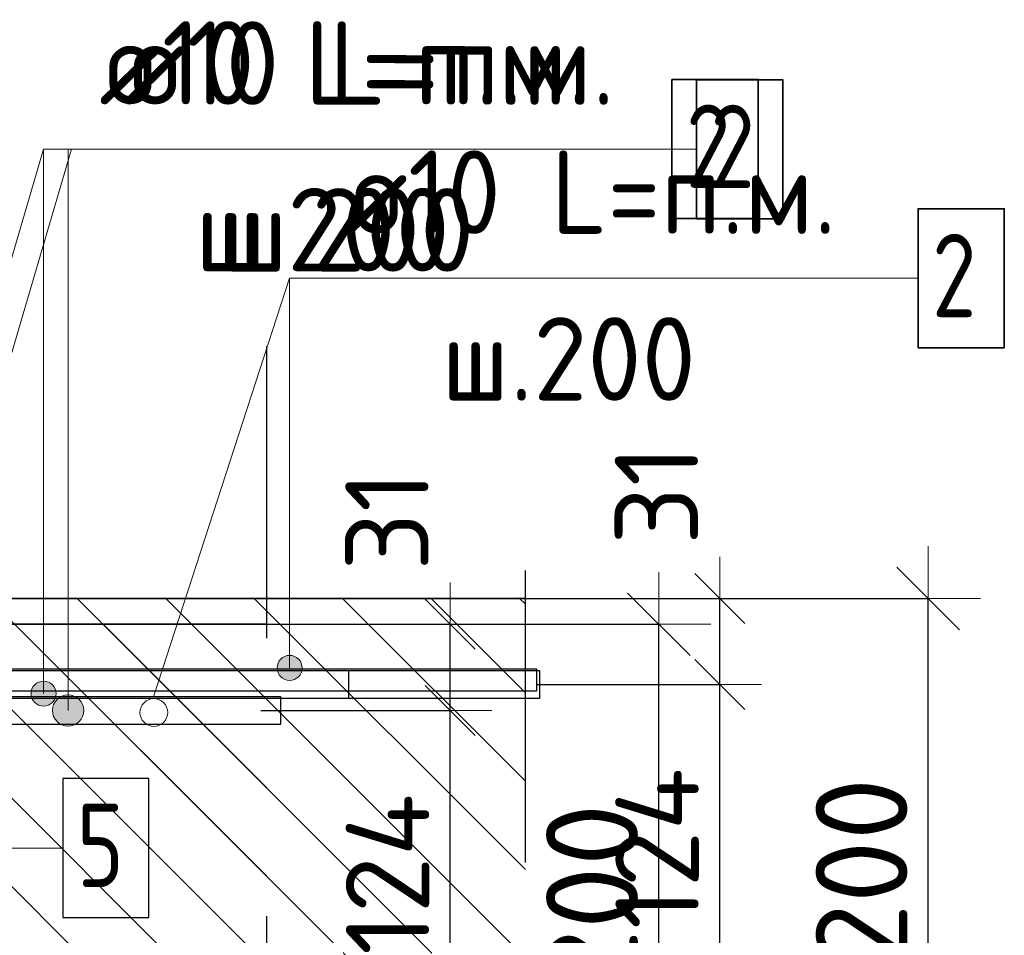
# Model space of a CAD drawing. Header units: metres. Extents: x -38 to 97, y -15 to 21.
# Tile 46 of 230: x 72.538 to 72.892, y 3.497 to 3.827. Entities that reach past the tile are written whole.
import ezdxf

# ---------------------------------------------------------------- set-up
doc = ezdxf.new("R2010")
doc.units = ezdxf.units.M
doc.header["$PDMODE"] = 65
doc.linetypes.add('______4', pattern=[0.135, 0.105, -0.03])
for name, color, linetype, lineweight in [('XR$3$Арм. стержнями верхней зоны', 180, 'Continuous', 35), ('XR$3$Арм.стержн. Арматура края', 96, 'Continuous', 35), ('XR$3$Арм.стержн. Доп. арматура', 180, 'Continuous', 35), ('XR$3$Размерная линия (1)', 7, 'Continuous', 13), ('XR$3$Размерная линия_ общее', 7, 'Continuous', 13), ('XR$4$Арм. стержнями верхней зоны', 180, 'Continuous', 35), ('XR$4$Арм.стержн. Арматура края', 96, 'Continuous', 35), ('XR$4$ВК__отв в полу 1-2 эт', 220, 'Continuous', 25), ('XR$4$Размерная линия (1)', 7, 'Continuous', 13), ('XR$4$Размерная линия_ общее', 7, 'Continuous', 13), ('XR$6$Арм. стержнями верхней зоны', 180, 'Continuous', 35), ('XR$6$Арм.стержн. Арматура края', 96, 'Continuous', 35), ('XR$6$ВК__отв в полу 1-2 эт', 220, 'Continuous', 25), ('XR$6$Размерная линия (1)', 7, 'Continuous', 13), ('XR$6$Размерная линия_ общее', 7, 'Continuous', 13)]:
    doc.layers.add(name, color=color, linetype=linetype, lineweight=lineweight)
doc.styles.add('ISOCPEUR', font='txt')
doc.dimstyles.new('DIMSTYLE_11', dxfattribs={"dimtxt": 0.033, "dimasz": 0.0375, "dimexe": 0, "dimexo": 0, "dimgap": 0.0165, "dimtad": 2, "dimdec": 0, "dimlfac": 1000, "dimrnd": 1, "dimzin": 12, "dimdsep": 46, "dimtxsty": 'ISOCPEUR', "dimblk1": 'ALL_ML_STRICH', "dimblk2": 'ALL_ML_STRICH', "dimsah": 1, "dimcen": 0, "dimclrd": 7, "dimclre": 256, "dimclrt": 7, "dimadec": 0, "dimazin": 0, "dimtfac": 1, "dimtdec": 0, "dimtix": 1, "dimtmove": 2, "dimatfit": 3, "dimfxl": 0, "dimtvp": 1.2, "dimtzin": 0, "dimlwd": 0, "dimlwe": -3, "dimarcsym": 0})
doc.dimstyles.new('DIMSTYLE_12', dxfattribs={"dimtxt": 0.03, "dimasz": 0.03, "dimexe": 0, "dimexo": 0, "dimgap": 0.015, "dimtad": 2, "dimdec": 0, "dimlfac": 1000, "dimrnd": 1, "dimzin": 12, "dimdsep": 46, "dimtxsty": 'ISOCPEUR', "dimblk1": 'ALL_ML_STRICH', "dimblk2": 'ALL_ML_STRICH', "dimsah": 1, "dimcen": 0, "dimclrd": 7, "dimclre": 256, "dimclrt": 7, "dimadec": 0, "dimazin": 0, "dimtfac": 1, "dimtdec": 0, "dimtix": 1, "dimtmove": 2, "dimatfit": 3, "dimfxl": 0, "dimtzin": 0, "dimlwd": 0, "dimlwe": -3, "dimarcsym": 0})
doc.dimstyles.new('DIMSTYLE_14', dxfattribs={"dimtxt": 0.03, "dimasz": 0.03, "dimexe": 0, "dimexo": 0, "dimgap": 0.015, "dimtad": 2, "dimdec": 0, "dimlfac": 1000, "dimrnd": 1, "dimzin": 12, "dimdsep": 46, "dimtxsty": 'ISOCPEUR', "dimblk1": 'ALL_ML_STRICH', "dimblk2": 'ALL_ML_STRICH', "dimsah": 1, "dimcen": 0, "dimclrd": 7, "dimclre": 256, "dimclrt": 7, "dimadec": 0, "dimazin": 0, "dimtfac": 1, "dimtdec": 0, "dimtix": 1, "dimtmove": 2, "dimatfit": 3, "dimfxl": 0, "dimtvp": 1.2, "dimtzin": 0, "dimlwd": 0, "dimlwe": -3, "dimarcsym": 0})
doc.dimstyles.new('DIMSTYLE_8', dxfattribs={"dimtxt": 0.033, "dimasz": 0.0375, "dimexe": 0, "dimexo": 0, "dimgap": 0.0165, "dimtad": 2, "dimdec": 0, "dimlfac": 1000, "dimrnd": 1, "dimzin": 12, "dimdsep": 46, "dimtxsty": 'ISOCPEUR', "dimblk1": 'ALL_ML_STRICH', "dimblk2": 'ALL_ML_STRICH', "dimsah": 1, "dimcen": 0, "dimclrd": 7, "dimclre": 256, "dimclrt": 7, "dimadec": 0, "dimazin": 0, "dimtfac": 1, "dimtdec": 0, "dimtix": 1, "dimtmove": 2, "dimatfit": 3, "dimfxl": 0, "dimtzin": 0, "dimlwd": 0, "dimlwe": -3, "dimarcsym": 0})
pattern_1 = [(135, (0, 0), (-0.031819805, -0.031819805), [0.4, -0.05, 0, -0.05]), (135, (-0.01591, -0.01591), (-0.031819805, -0.031819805), [0.8, -0.1, 0.1, -0.1])]

# ---------------------------------------------------------------- blocks, each defined once
blk = doc.blocks.new('ALL_ML_STRICH')
at = {"color": 0, "linetype": 'ByBlock', "lineweight": -2}
for p, q in [((0, -0.5), (0, 0.5)), ((-0.3, -0.3), (0.3, 0.3)), ((-1, 0), (0.5, 0))]:
    blk.add_line(p, q, dxfattribs=at)
blk = doc.blocks.new('*D95')
at = {"layer": 'DEFPOINTS', "color": 7, "linetype": 'Continuous', "lineweight": 13, "transparency": 33554687}
for p in [(72.69287, 3.61831), (72.69287, 3.41831), (72.86441, 3.41831)]:
    blk.add_point(p, dxfattribs=at)
at = {"layer": 'XR$3$Размерная линия_ общее', "color": 253, "linetype": 'Continuous', "lineweight": -2, "true_color": 0xa0a0a0, "transparency": 33554687}
for p, q in [((72.71287, 3.61831), (72.86441, 3.61831)), ((72.71287, 3.41831), (72.86441, 3.41831))]:
    blk.add_line(p, q, dxfattribs=at)
at = {"layer": 'XR$3$Размерная линия_ общее', "color": 7, "linetype": 'Continuous', "lineweight": -2, "transparency": 33554687}
blk.add_line((72.86441, 3.41831), (72.86441, 3.61831), dxfattribs=at)
at = {"layer": 'XR$3$Размерная линия_ общее', "color": 7, "linetype": 'Continuous', "lineweight": 13, "transparency": 33554687, "xscale": 0.0375, "yscale": 0.0375, "zscale": 0.0375}
for p, rotation in [((72.86441, 3.61831), 90), ((72.86441, 3.41831), 270)]:
    blk.add_blockref('ALL_ML_STRICH', p, dxfattribs=dict(at, rotation=rotation))
at = {"layer": 'XR$3$Размерная линия_ общее', "color": 7, "linetype": 'Continuous', "lineweight": 13, "transparency": 33554687, "insert": (72.84041, 3.51996), "char_height": 0.033, "width": 0.099, "attachment_point": 5, "rotation": 90, "style": 'ISOCPEUR'}
blk.add_mtext('\\A1;{200}', dxfattribs=at)
blk = doc.blocks.new('*D164')
at = {"layer": 'DEFPOINTS', "color": 7, "linetype": 'Continuous', "lineweight": 13, "transparency": 33554687}
for p in [(72.4677, 3.61831), (72.4677, 3.59231), (72.50769, 3.59231)]:
    blk.add_point(p, dxfattribs=at)
at = {"layer": 'XR$3$Размерная линия_ общее', "color": 253, "linetype": 'Continuous', "lineweight": -2, "true_color": 0xa0a0a0, "transparency": 33554687}
for p, q in [((72.4877, 3.61831), (72.50769, 3.61831)), ((72.4877, 3.59231), (72.50769, 3.59231))]:
    blk.add_line(p, q, dxfattribs=at)
at = {"layer": 'XR$3$Размерная линия_ общее', "color": 7, "linetype": 'Continuous', "lineweight": -2, "transparency": 33554687}
blk.add_line((72.50769, 3.59231), (72.50769, 3.61831), dxfattribs=at)
at = {"layer": 'XR$3$Размерная линия_ общее', "color": 7, "linetype": 'Continuous', "lineweight": 13, "transparency": 33554687, "xscale": 0.0375, "yscale": 0.0375, "zscale": 0.0375}
for p, rotation in [((72.50769, 3.61831), 90), ((72.50769, 3.59231), 270)]:
    blk.add_blockref('ALL_ML_STRICH', p, dxfattribs=dict(at, rotation=rotation))
at = {"layer": 'XR$3$Размерная линия_ общее', "color": 7, "linetype": 'Continuous', "lineweight": 13, "transparency": 33554687, "insert": (72.50722, 3.63567), "char_height": 0.027, "width": 0.00135, "attachment_point": 1, "rotation": 90, "line_spacing_factor": 0.60241, "style": 'ISOCPEUR'}
blk.add_mtext('з.с.', dxfattribs=at)
at = {"layer": 'XR$3$Размерная линия_ общее', "color": 7, "linetype": 'Continuous', "lineweight": 13, "transparency": 33554687, "insert": (72.48369, 3.65603), "char_height": 0.033, "width": 0.066, "attachment_point": 5, "rotation": 90, "style": 'ISOCPEUR'}
blk.add_mtext('\\A1;{26}', dxfattribs=at)
blk = doc.blocks.new('*D214')
at = {"layer": 'DEFPOINTS', "color": 7, "linetype": 'Continuous', "lineweight": 13, "transparency": 33554687}
for p in [(72.70378, 3.58731), (72.69675, 3.46331), (72.78941, 3.46331)]:
    blk.add_point(p, dxfattribs=at)
at = {"layer": 'XR$3$Размерная линия (1)', "color": 9, "linetype": 'Continuous', "lineweight": -2, "true_color": 0xc7c7c7, "transparency": 33554687}
for p, q in [((72.72378, 3.58731), (72.78941, 3.58731)), ((72.71675, 3.46331), (72.78941, 3.46331))]:
    blk.add_line(p, q, dxfattribs=at)
at = {"layer": 'XR$3$Размерная линия (1)', "color": 7, "linetype": 'Continuous', "lineweight": -2, "transparency": 33554687}
blk.add_line((72.78941, 3.46331), (72.78941, 3.58731), dxfattribs=at)
at = {"layer": 'XR$3$Размерная линия (1)', "color": 7, "linetype": 'Continuous', "lineweight": 13, "transparency": 33554687, "xscale": 0.03, "yscale": 0.03, "zscale": 0.03}
for p, rotation in [((72.78941, 3.58731), 90), ((72.78941, 3.46331), 270)]:
    blk.add_blockref('ALL_ML_STRICH', p, dxfattribs=dict(at, rotation=rotation))
at = {"layer": 'XR$3$Размерная линия (1)', "color": 7, "linetype": 'Continuous', "lineweight": 13, "transparency": 33554687, "insert": (72.76691, 3.52831), "char_height": 0.03, "width": 0.09, "attachment_point": 5, "rotation": 90, "style": 'ISOCPEUR'}
blk.add_mtext('\\A1;{124}', dxfattribs=at)
blk = doc.blocks.new('*D215')
at = {"layer": 'DEFPOINTS', "color": 7, "linetype": 'Continuous', "lineweight": 13, "transparency": 33554687}
for p in [(72.68591, 3.61831), (72.70378, 3.58731), (72.78941, 3.58731)]:
    blk.add_point(p, dxfattribs=at)
at = {"layer": 'XR$3$Размерная линия (1)', "color": 9, "linetype": 'Continuous', "lineweight": -2, "true_color": 0xc7c7c7, "transparency": 33554687}
for p, q in [((72.70591, 3.61831), (72.78941, 3.61831)), ((72.72378, 3.58731), (72.78941, 3.58731))]:
    blk.add_line(p, q, dxfattribs=at)
at = {"layer": 'XR$3$Размерная линия (1)', "color": 7, "linetype": 'Continuous', "lineweight": -2, "transparency": 33554687}
blk.add_line((72.78941, 3.58731), (72.78941, 3.61831), dxfattribs=at)
at = {"layer": 'XR$3$Размерная линия (1)', "color": 7, "linetype": 'Continuous', "lineweight": 13, "transparency": 33554687, "xscale": 0.03, "yscale": 0.03, "zscale": 0.03}
for p, rotation in [((72.78941, 3.61831), 90), ((72.78941, 3.58731), 270)]:
    blk.add_blockref('ALL_ML_STRICH', p, dxfattribs=dict(at, rotation=rotation))
at = {"layer": 'XR$3$Размерная линия (1)', "color": 7, "linetype": 'Continuous', "lineweight": 13, "transparency": 33554687, "insert": (72.76667, 3.6556), "char_height": 0.03, "width": 0.06, "attachment_point": 5, "rotation": 90, "style": 'ISOCPEUR'}
blk.add_mtext('\\A1;{31}', dxfattribs=at)
blk = doc.blocks.new('*D408')
at = {"layer": 'DEFPOINTS', "color": 7, "linetype": 'Continuous', "lineweight": 13, "transparency": 33554687}
for p in [(72.59594, 3.609), (72.59594, 3.409), (72.76748, 3.409)]:
    blk.add_point(p, dxfattribs=at)
at = {"layer": 'XR$4$Размерная линия_ общее', "color": 253, "linetype": 'Continuous', "lineweight": -2, "true_color": 0xa0a0a0, "transparency": 33554687}
for p, q in [((72.61594, 3.609), (72.76748, 3.609)), ((72.61594, 3.409), (72.76748, 3.409))]:
    blk.add_line(p, q, dxfattribs=at)
at = {"layer": 'XR$4$Размерная линия_ общее', "color": 7, "linetype": 'Continuous', "lineweight": -2, "transparency": 33554687}
blk.add_line((72.76748, 3.409), (72.76748, 3.609), dxfattribs=at)
at = {"layer": 'XR$4$Размерная линия_ общее', "color": 7, "linetype": 'Continuous', "lineweight": 13, "transparency": 33554687, "xscale": 0.0375, "yscale": 0.0375, "zscale": 0.0375}
for p, rotation in [((72.76748, 3.609), 90), ((72.76748, 3.409), 270)]:
    blk.add_blockref('ALL_ML_STRICH', p, dxfattribs=dict(at, rotation=rotation))
at = {"layer": 'XR$4$Размерная линия_ общее', "color": 7, "linetype": 'Continuous', "lineweight": 13, "transparency": 33554687, "insert": (72.74348, 3.51065), "char_height": 0.033, "width": 0.099, "attachment_point": 5, "rotation": 90, "style": 'ISOCPEUR'}
blk.add_mtext('\\A1;{200}', dxfattribs=at)
blk = doc.blocks.new('*D476')
at = {"layer": 'DEFPOINTS', "color": 7, "linetype": 'Continuous', "lineweight": 13, "transparency": 33554687}
for p in [(72.6044, 3.578), (72.59982, 3.454), (72.69248, 3.454)]:
    blk.add_point(p, dxfattribs=at)
at = {"layer": 'XR$4$Размерная линия (1)', "color": 9, "linetype": 'Continuous', "lineweight": -2, "true_color": 0xc7c7c7, "transparency": 33554687}
for p, q in [((72.6244, 3.578), (72.69248, 3.578)), ((72.61982, 3.454), (72.69248, 3.454))]:
    blk.add_line(p, q, dxfattribs=at)
at = {"layer": 'XR$4$Размерная линия (1)', "color": 7, "linetype": 'Continuous', "lineweight": -2, "transparency": 33554687}
blk.add_line((72.69248, 3.454), (72.69248, 3.578), dxfattribs=at)
at = {"layer": 'XR$4$Размерная линия (1)', "color": 7, "linetype": 'Continuous', "lineweight": 13, "transparency": 33554687, "xscale": 0.03, "yscale": 0.03, "zscale": 0.03}
for p, rotation in [((72.69248, 3.578), 90), ((72.69248, 3.454), 270)]:
    blk.add_blockref('ALL_ML_STRICH', p, dxfattribs=dict(at, rotation=rotation))
at = {"layer": 'XR$4$Размерная линия (1)', "color": 7, "linetype": 'Continuous', "lineweight": 13, "transparency": 33554687, "insert": (72.66998, 3.519), "char_height": 0.03, "width": 0.09, "attachment_point": 5, "rotation": 90, "style": 'ISOCPEUR'}
blk.add_mtext('\\A1;{124}', dxfattribs=at)
blk = doc.blocks.new('*D477')
at = {"layer": 'DEFPOINTS', "color": 7, "linetype": 'Continuous', "lineweight": 13, "transparency": 33554687}
for p in [(72.58898, 3.609), (72.6044, 3.578), (72.69248, 3.578)]:
    blk.add_point(p, dxfattribs=at)
at = {"layer": 'XR$4$Размерная линия (1)', "color": 9, "linetype": 'Continuous', "lineweight": -2, "true_color": 0xc7c7c7, "transparency": 33554687}
for p, q in [((72.60898, 3.609), (72.69248, 3.609)), ((72.6244, 3.578), (72.69248, 3.578))]:
    blk.add_line(p, q, dxfattribs=at)
at = {"layer": 'XR$4$Размерная линия (1)', "color": 7, "linetype": 'Continuous', "lineweight": -2, "transparency": 33554687}
blk.add_line((72.69248, 3.578), (72.69248, 3.609), dxfattribs=at)
at = {"layer": 'XR$4$Размерная линия (1)', "color": 7, "linetype": 'Continuous', "lineweight": 13, "transparency": 33554687, "xscale": 0.03, "yscale": 0.03, "zscale": 0.03}
for p, rotation in [((72.69248, 3.609), 90), ((72.69248, 3.578), 270)]:
    blk.add_blockref('ALL_ML_STRICH', p, dxfattribs=dict(at, rotation=rotation))
at = {"layer": 'XR$4$Размерная линия (1)', "color": 7, "linetype": 'Continuous', "lineweight": 13, "transparency": 33554687, "insert": (72.66974, 3.64629), "char_height": 0.03, "width": 0.06, "attachment_point": 5, "rotation": 90, "style": 'ISOCPEUR'}
blk.add_mtext('\\A1;{31}', dxfattribs=at)
blk = doc.blocks.new('*D811')
at = {"layer": 'DEFPOINTS', "color": 7, "linetype": 'Continuous', "lineweight": 13, "transparency": 33554687}
for p in [(72.59594, 3.609), (72.59594, 3.409), (72.76748, 3.409)]:
    blk.add_point(p, dxfattribs=at)
at = {"layer": 'XR$6$Размерная линия_ общее', "color": 253, "linetype": 'Continuous', "lineweight": -2, "true_color": 0xa0a0a0, "transparency": 33554687}
for p, q in [((72.61594, 3.609), (72.76748, 3.609)), ((72.61594, 3.409), (72.76748, 3.409))]:
    blk.add_line(p, q, dxfattribs=at)
at = {"layer": 'XR$6$Размерная линия_ общее', "color": 7, "linetype": 'Continuous', "lineweight": -2, "transparency": 33554687}
blk.add_line((72.76748, 3.409), (72.76748, 3.609), dxfattribs=at)
at = {"layer": 'XR$6$Размерная линия_ общее', "color": 7, "linetype": 'Continuous', "lineweight": 13, "transparency": 33554687, "xscale": 0.0375, "yscale": 0.0375, "zscale": 0.0375}
for p, rotation in [((72.76748, 3.609), 90), ((72.76748, 3.409), 270)]:
    blk.add_blockref('ALL_ML_STRICH', p, dxfattribs=dict(at, rotation=rotation))
at = {"layer": 'XR$6$Размерная линия_ общее', "color": 7, "linetype": 'Continuous', "lineweight": 13, "transparency": 33554687, "insert": (72.74348, 3.51065), "char_height": 0.033, "width": 0.099, "attachment_point": 5, "rotation": 90, "style": 'ISOCPEUR'}
blk.add_mtext('\\A1;{200}', dxfattribs=at)
blk = doc.blocks.new('*D959')
at = {"layer": 'DEFPOINTS', "color": 7, "linetype": 'Continuous', "lineweight": 13, "transparency": 33554687}
for p in [(72.60685, 3.578), (72.59982, 3.454), (72.69248, 3.454)]:
    blk.add_point(p, dxfattribs=at)
at = {"layer": 'XR$6$Размерная линия (1)', "color": 9, "linetype": 'Continuous', "lineweight": -2, "true_color": 0xc7c7c7, "transparency": 33554687}
for p, q in [((72.62685, 3.578), (72.69248, 3.578)), ((72.61982, 3.454), (72.69248, 3.454))]:
    blk.add_line(p, q, dxfattribs=at)
at = {"layer": 'XR$6$Размерная линия (1)', "color": 7, "linetype": 'Continuous', "lineweight": -2, "transparency": 33554687}
blk.add_line((72.69248, 3.454), (72.69248, 3.578), dxfattribs=at)
at = {"layer": 'XR$6$Размерная линия (1)', "color": 7, "linetype": 'Continuous', "lineweight": 13, "transparency": 33554687, "xscale": 0.03, "yscale": 0.03, "zscale": 0.03}
for p, rotation in [((72.69248, 3.578), 90), ((72.69248, 3.454), 270)]:
    blk.add_blockref('ALL_ML_STRICH', p, dxfattribs=dict(at, rotation=rotation))
at = {"layer": 'XR$6$Размерная линия (1)', "color": 7, "linetype": 'Continuous', "lineweight": 13, "transparency": 33554687, "insert": (72.66998, 3.519), "char_height": 0.03, "width": 0.09, "attachment_point": 5, "rotation": 90, "style": 'ISOCPEUR'}
blk.add_mtext('\\A1;{124}', dxfattribs=at)
blk = doc.blocks.new('*D960')
at = {"layer": 'DEFPOINTS', "color": 7, "linetype": 'Continuous', "lineweight": 13, "transparency": 33554687}
for p in [(72.58898, 3.609), (72.60685, 3.578), (72.69248, 3.578)]:
    blk.add_point(p, dxfattribs=at)
at = {"layer": 'XR$6$Размерная линия (1)', "color": 9, "linetype": 'Continuous', "lineweight": -2, "true_color": 0xc7c7c7, "transparency": 33554687}
for p, q in [((72.60898, 3.609), (72.69248, 3.609)), ((72.62685, 3.578), (72.69248, 3.578))]:
    blk.add_line(p, q, dxfattribs=at)
at = {"layer": 'XR$6$Размерная линия (1)', "color": 7, "linetype": 'Continuous', "lineweight": -2, "transparency": 33554687}
blk.add_line((72.69248, 3.578), (72.69248, 3.609), dxfattribs=at)
at = {"layer": 'XR$6$Размерная линия (1)', "color": 7, "linetype": 'Continuous', "lineweight": 13, "transparency": 33554687, "xscale": 0.03, "yscale": 0.03, "zscale": 0.03}
for p, rotation in [((72.69248, 3.609), 90), ((72.69248, 3.578), 270)]:
    blk.add_blockref('ALL_ML_STRICH', p, dxfattribs=dict(at, rotation=rotation))
at = {"layer": 'XR$6$Размерная линия (1)', "color": 7, "linetype": 'Continuous', "lineweight": 13, "transparency": 33554687, "insert": (72.66974, 3.64629), "char_height": 0.03, "width": 0.06, "attachment_point": 5, "rotation": 90, "style": 'ISOCPEUR'}
blk.add_mtext('\\A1;{31}', dxfattribs=at)

msp = doc.modelspace()

# ---------------------------------------------------------------- hatches: boundary and pattern name
at = {"linetype": 'Continuous', "lineweight": 25, "transparency": 33554687}
h = msp.add_hatch(dxfattribs=at)
h.set_pattern_fill('__________540', scale=0.015, style=0, pattern_type=2)
h.set_pattern_definition(pattern_1)
h.paths.add_polyline_path([(72.34592, 3.61831), (72.34592, 3.41831), (72.71957, 3.41831), (72.71957, 3.61831)], flags=0)
at = {"linetype": 'Continuous', "lineweight": 13, "transparency": 33554687}
h = msp.add_hatch(dxfattribs=at)
h.set_pattern_fill('__________540', scale=0.015, style=0, pattern_type=2)
h.set_pattern_definition(pattern_1)
h.paths.add_polyline_path([(72.44581, 3.609), (72.44581, 3.409), (72.62641, 3.409), (72.62641, 3.609)], flags=0)
h = msp.add_hatch(dxfattribs=at)
h.set_pattern_fill('__________540', scale=0.015, style=0, pattern_type=2)
h.set_pattern_definition(pattern_1)
h.paths.add_polyline_path([(72.44581, 3.609), (72.44581, 3.409), (72.62641, 3.409), (72.62641, 3.609)], flags=0)
at = {"layer": 'XR$3$Арм. стержнями верхней зоны', "linetype": 'Continuous', "lineweight": 13, "transparency": 33554687}
for points in [[(72.63251, 3.59718), (72.63701, 3.59718), (72.63476, 3.59781)], [(72.63863, 3.59556), (72.63089, 3.59556), (72.63026, 3.59331)], [(72.63863, 3.59556), (72.63026, 3.59331), (72.63926, 3.59331)], [(72.63701, 3.59718), (72.63251, 3.59718), (72.63089, 3.59556)], [(72.63701, 3.59718), (72.63089, 3.59556), (72.63863, 3.59556)], [(72.63926, 3.59331), (72.63026, 3.59331), (72.63089, 3.59106)], [(72.63926, 3.59331), (72.63089, 3.59106), (72.63863, 3.59106)], [(72.63863, 3.59106), (72.63089, 3.59106), (72.63251, 3.58944)], [(72.63863, 3.59106), (72.63251, 3.58944), (72.63701, 3.58944)], [(72.63701, 3.58944), (72.63251, 3.58944), (72.63476, 3.58881)]]:
    msp.add_hatch(color=7, dxfattribs=at).paths.add_polyline_path(points)
at = {"layer": 'XR$4$Арм. стержнями верхней зоны', "linetype": 'Continuous', "lineweight": 13, "transparency": 33554687}
for points in [[(72.5485, 3.58792), (72.544, 3.58792), (72.54238, 3.5863)], [(72.5485, 3.58792), (72.54238, 3.5863), (72.55012, 3.5863)], [(72.544, 3.58792), (72.5485, 3.58792), (72.54625, 3.58855)], [(72.55012, 3.5863), (72.54238, 3.5863), (72.54175, 3.58405)], [(72.55012, 3.5863), (72.54175, 3.58405), (72.55075, 3.58405)], [(72.55075, 3.58405), (72.54175, 3.58405), (72.54238, 3.5818)], [(72.55075, 3.58405), (72.54238, 3.5818), (72.55012, 3.5818)], [(72.55012, 3.5818), (72.54238, 3.5818), (72.544, 3.58018)], [(72.55012, 3.5818), (72.544, 3.58018), (72.5485, 3.58018)], [(72.5485, 3.58018), (72.544, 3.58018), (72.54625, 3.57955)]]:
    msp.add_hatch(color=7, dxfattribs=at).paths.add_polyline_path(points)
at = {"layer": 'XR$6$Арм. стержнями верхней зоны', "linetype": 'Continuous', "lineweight": 13, "transparency": 33554687}
for points in [[(72.55226, 3.58284), (72.55789, 3.58284), (72.55508, 3.58362)], [(72.55991, 3.58081), (72.55024, 3.58081), (72.54945, 3.578)], [(72.55991, 3.58081), (72.54945, 3.578), (72.5607, 3.578)], [(72.55789, 3.58284), (72.55226, 3.58284), (72.55024, 3.58081)], [(72.55789, 3.58284), (72.55024, 3.58081), (72.55991, 3.58081)], [(72.5607, 3.578), (72.54945, 3.578), (72.55024, 3.57519)], [(72.5607, 3.578), (72.55024, 3.57519), (72.55991, 3.57519)], [(72.55991, 3.57519), (72.55024, 3.57519), (72.55226, 3.57316)], [(72.55991, 3.57519), (72.55226, 3.57316), (72.55789, 3.57316)], [(72.55789, 3.57316), (72.55226, 3.57316), (72.55508, 3.57237)]]:
    msp.add_hatch(color=7, dxfattribs=at).paths.add_polyline_path(points)

# ---------------------------------------------------------------- linework, layer by layer
at = {"color": 7, "linetype": 'Continuous', "lineweight": 13, "transparency": 33554687}
msp.add_line((72.58592, 3.58326), (72.63476, 3.73347), dxfattribs=at)
at = {"color": 7, "linetype": '______4', "lineweight": 25, "transparency": 33554687}
for p, q in [((72.71957, 3.31831), (72.71957, 3.71831)), ((72.62641, 3.709), (72.62641, 3.309)), ((72.62641, 3.709), (72.62641, 3.309))]:
    msp.add_line(p, q, dxfattribs=at)
at = {"color": 7, "linetype": 'Continuous', "lineweight": 35, "transparency": 33554687}
for p, q in [((72.71957, 3.61831), (72.34592, 3.61831)), ((72.62641, 3.609), (72.44581, 3.609)), ((72.62641, 3.609), (72.44581, 3.609))]:
    msp.add_line(p, q, dxfattribs=at)
at = {"color": 7, "linetype": 'Continuous', "lineweight": 13, "transparency": 33554687}
msp.add_circle((72.58592, 3.57726), 0.005, dxfattribs=at)
at = {"layer": 'XR$3$Арм. стержнями верхней зоны', "color": 7, "linetype": 'Continuous', "lineweight": 13, "transparency": 33554687}
for p, q in [((72.63476, 3.73347), (72.86076, 3.73347)), ((72.63476, 3.73347), (72.63476, 3.59331)), ((72.63476, 3.59781), (72.63476, 3.59781)), ((72.63026, 3.59331), (72.63026, 3.59331)), ((72.63926, 3.59331), (72.63926, 3.59331)), ((72.63476, 3.58881), (72.63476, 3.58881))]:
    msp.add_line(p, q, dxfattribs=at)
at = {"layer": 'XR$3$Арм. стержнями верхней зоны', "color": 7, "linetype": 'Continuous', "lineweight": 35, "transparency": 33554687}
msp.add_lwpolyline([(72.86076, 3.70847), (72.89176, 3.70847), (72.89176, 3.75847), (72.86076, 3.75847), (72.86076, 3.70847)], dxfattribs=at)
at = {"layer": 'XR$3$Арм. стержнями верхней зоны', "color": 4, "linetype": 'Continuous', "lineweight": 25, "transparency": 33554687}
msp.add_lwpolyline([(72.14592, 3.59231), (72.72457, 3.59231), (72.72457, 3.58231), (72.14592, 3.58231), (72.14592, 3.59231)], dxfattribs=at)
at = {"layer": 'XR$3$Арм. стержнями верхней зоны', "color": 7, "linetype": 'Continuous', "lineweight": 13, "transparency": 33554687}
msp.add_circle((72.63476, 3.59331), 0.0045, dxfattribs=at)
at = {"layer": 'XR$3$Арм.стержн. Арматура края', "color": 4, "linetype": 'Continuous', "lineweight": 25, "transparency": 33554687}
for points in [[(72.18926, 3.59231), (72.65592, 3.59231), (72.65592, 3.58231)], [(72.65592, 3.58231), (72.18995, 3.58231)]]:
    msp.add_lwpolyline(points, dxfattribs=at)
at = {"layer": 'XR$3$Арм.стержн. Арматура края', "color": 40, "linetype": 'Continuous', "lineweight": 25, "transparency": 33554687}
msp.add_lwpolyline([(72.37985, 3.59294), (72.72357, 3.59294), (72.72357, 3.58494), (72.38002, 3.58494)], dxfattribs=at)
at = {"layer": 'XR$3$Арм.стержн. Доп. арматура', "color": 7, "linetype": 'Continuous', "lineweight": 13, "transparency": 33554687}
msp.add_line((72.32717, 3.52847), (72.55317, 3.52847), dxfattribs=at)
at = {"layer": 'XR$3$Арм.стержн. Доп. арматура', "color": 7, "linetype": 'Continuous', "lineweight": 25, "transparency": 33554687}
msp.add_lwpolyline([(72.55317, 3.50347), (72.58417, 3.50347), (72.58417, 3.55347), (72.55317, 3.55347), (72.55317, 3.50347)], dxfattribs=at)
at = {"layer": 'XR$4$Арм. стержнями верхней зоны', "color": 7, "linetype": 'Continuous', "lineweight": 13, "transparency": 33554687}
for p, q in [((72.54625, 3.77999), (72.77225, 3.77999)), ((72.54625, 3.77999), (72.54625, 3.58405)), ((72.54625, 3.58855), (72.54625, 3.58855)), ((72.54175, 3.58405), (72.54175, 3.58405)), ((72.55075, 3.58405), (72.55075, 3.58405)), ((72.54625, 3.57955), (72.54625, 3.57955))]:
    msp.add_line(p, q, dxfattribs=at)
at = {"layer": 'XR$4$Арм. стержнями верхней зоны', "color": 7, "linetype": 'Continuous', "lineweight": 35, "transparency": 33554687}
msp.add_lwpolyline([(72.77225, 3.75499), (72.80325, 3.75499), (72.80325, 3.80499), (72.77225, 3.80499), (72.77225, 3.75499)], dxfattribs=at)
at = {"layer": 'XR$4$Арм. стержнями верхней зоны', "color": 4, "linetype": 'Continuous', "lineweight": 25, "transparency": 33554687}
msp.add_lwpolyline([(72.16578, 3.583), (72.63141, 3.583), (72.63141, 3.573), (72.16578, 3.573), (72.16578, 3.583)], dxfattribs=at)
msp.add_lwpolyline([(72.16578, 3.583), (72.63141, 3.583), (72.63141, 3.573), (72.16578, 3.573), (72.16578, 3.583)], dxfattribs=at)
at = {"layer": 'XR$4$Арм. стержнями верхней зоны', "color": 7, "linetype": 'Continuous', "lineweight": 13, "transparency": 33554687}
msp.add_circle((72.54625, 3.58405), 0.0045, dxfattribs=at)
at = {"layer": 'XR$4$Арм.стержн. Арматура края', "color": 4, "linetype": 'Continuous', "lineweight": 25, "transparency": 33554687}
msp.add_lwpolyline([(72.19433, 3.583), (72.63141, 3.583), (72.63141, 3.573), (72.19502, 3.573)], dxfattribs=at)
msp.add_lwpolyline([(72.19433, 3.583), (72.63141, 3.583), (72.63141, 3.573), (72.19502, 3.573)], dxfattribs=at)
at = {"layer": 'XR$4$ВК__отв в полу 1-2 эт', "color": 7, "linetype": 'Continuous', "lineweight": 13, "transparency": 33554687}
msp.add_line((72.48577, 3.574), (72.54625, 3.77999), dxfattribs=at)
at = {"layer": 'XR$6$Арм. стержнями верхней зоны', "color": 7, "linetype": 'Continuous', "lineweight": 13, "transparency": 33554687}
for p, q in [((72.55508, 3.77991), (72.78108, 3.77991)), ((72.55508, 3.77991), (72.55508, 3.578)), ((72.55508, 3.58362), (72.55508, 3.58362)), ((72.54945, 3.578), (72.54945, 3.578)), ((72.5607, 3.578), (72.5607, 3.578)), ((72.55508, 3.57237), (72.55508, 3.57237))]:
    msp.add_line(p, q, dxfattribs=at)
at = {"layer": 'XR$6$Арм. стержнями верхней зоны', "color": 7, "linetype": 'Continuous', "lineweight": 35, "transparency": 33554687}
msp.add_lwpolyline([(72.78108, 3.75491), (72.81208, 3.75491), (72.81208, 3.80491), (72.78108, 3.80491), (72.78108, 3.75491)], dxfattribs=at)
at = {"layer": 'XR$6$Арм. стержнями верхней зоны', "color": 4, "linetype": 'Continuous', "lineweight": 25, "transparency": 33554687}
msp.add_lwpolyline([(72.16578, 3.583), (72.63141, 3.583), (72.63141, 3.573), (72.16578, 3.573), (72.16578, 3.583)], dxfattribs=at)
msp.add_lwpolyline([(72.16578, 3.583), (72.63141, 3.583), (72.63141, 3.573), (72.16578, 3.573), (72.16578, 3.583)], dxfattribs=at)
at = {"layer": 'XR$6$Арм. стержнями верхней зоны', "color": 7, "linetype": 'Continuous', "lineweight": 13, "transparency": 33554687}
msp.add_circle((72.55508, 3.578), 0.00563, dxfattribs=at)
at = {"layer": 'XR$6$Арм.стержн. Арматура края', "color": 4, "linetype": 'Continuous', "lineweight": 25, "transparency": 33554687}
msp.add_lwpolyline([(72.19433, 3.583), (72.63141, 3.583), (72.63141, 3.573), (72.19502, 3.573)], dxfattribs=at)
msp.add_lwpolyline([(72.19433, 3.583), (72.63141, 3.583), (72.63141, 3.573), (72.19502, 3.573)], dxfattribs=at)
at = {"layer": 'XR$6$ВК__отв в полу 1-2 эт', "color": 7, "linetype": 'Continuous', "lineweight": 13, "transparency": 33554687}
msp.add_line((72.49581, 3.57395), (72.55629, 3.77994), dxfattribs=at)

# ---------------------------------------------------------------- texts
at = {"layer": 'XR$3$Арм. стержнями верхней зоны', "color": 7, "linetype": 'Continuous', "lineweight": 25, "transparency": 33554687, "char_height": 0.03, "attachment_point": 7, "style": 'ISOCPEUR'}
for s, insert, width in [('\\W0.94;ø10 L=п.м.', (72.65476, 3.74947), 0.1999832), ('\\W0.78;2', (72.86576, 3.71947), 0.0326407), ('\\W0.95;ш.200 ', (72.68926, 3.68947), 0.1311996)]:
    msp.add_mtext(s, dxfattribs=dict(at, insert=insert, width=width))
at = {"layer": 'XR$3$Арм.стержн. Доп. арматура', "color": 7, "linetype": 'Continuous', "lineweight": 25, "transparency": 33554687, "insert": (72.55817, 3.51447), "char_height": 0.03, "width": 0.0326407, "attachment_point": 7, "style": 'ISOCPEUR'}
msp.add_mtext('\\W0.78;5', dxfattribs=at)
at = {"layer": 'XR$4$Арм. стержнями верхней зоны', "color": 7, "linetype": 'Continuous', "lineweight": 25, "transparency": 33554687, "char_height": 0.03, "attachment_point": 7, "style": 'ISOCPEUR'}
for s, insert, width in [('\\W0.94;ø10 L=п.м.', (72.56625, 3.79599), 0.1999832), ('\\W0.78;2', (72.77725, 3.76599), 0.0326407), ('\\W0.95;ш.200 ', (72.60075, 3.73599), 0.1311996)]:
    msp.add_mtext(s, dxfattribs=dict(at, insert=insert, width=width))
at = {"layer": 'XR$6$Арм. стержнями верхней зоны', "color": 7, "linetype": 'Continuous', "lineweight": 25, "transparency": 33554687, "char_height": 0.03, "attachment_point": 7, "style": 'ISOCPEUR'}
for s, insert, width in [('\\W0.94;ø10 L=п.м.', (72.57508, 3.79591), 0.1999832), ('\\W0.78;2', (72.78608, 3.76591), 0.0326407), ('\\W0.95;ш.200 ', (72.60958, 3.73591), 0.1311995)]:
    msp.add_mtext(s, dxfattribs=dict(at, insert=insert, width=width))

# ---------------------------------------------------------------- dimensions: what is measured, and where the dimension line sits
at = {"layer": 'XR$3$Размерная линия (1)', "color": 7, "linetype": 'Continuous', "lineweight": 13, "transparency": 33554687}
for base, p1, p2, dimstyle, picture, middle in [((72.78941, 3.61831), (72.72378, 3.58731), (72.70591, 3.61831), 'DIMSTYLE_14', '*D215', (72.76667, 3.6556)), ((72.78941, 3.58731), (72.71675, 3.46331), (72.72378, 3.58731), 'DIMSTYLE_12', '*D214', (72.76691, 3.52831))]:
    dim = msp.add_linear_dim(base=base, p1=p1, p2=p2, angle=90, dimstyle=dimstyle, override={"dimpost": '<>', "dimclrd": 7, "dimclre": 9, "dimclrt": 7, "dimlwd": 0, "dimlwe": 65533}, dxfattribs=at)
    dim.commit()
    dim.dimension.update_dxf_attribs({"geometry": picture, "text_midpoint": middle, "dimtype": 160})
at = {"layer": 'XR$3$Размерная линия_ общее', "color": 7, "linetype": 'Continuous', "lineweight": 13, "transparency": 33554687}
dim = msp.add_linear_dim(base=(72.50769, 3.61831), p1=(72.4877, 3.59231), p2=(72.4877, 3.61831), angle=90, text='<>\\Xз.с.', dimstyle='DIMSTYLE_11', override={"dimpost": '<>', "dimclrd": 7, "dimclre": 253, "dimclrt": 7, "dimlwd": 0, "dimlwe": 65533}, dxfattribs=at)
dim.commit()
dim.dimension.update_dxf_attribs({"geometry": '*D164', "text_midpoint": (72.48369, 3.65603), "dimtype": 160})
dim = msp.add_linear_dim(base=(72.86441, 3.61831), p1=(72.71287, 3.41831), p2=(72.71287, 3.61831), angle=90, dimstyle='DIMSTYLE_8', override={"dimpost": '<>', "dimclrd": 7, "dimclre": 253, "dimclrt": 7, "dimlwd": 0, "dimlwe": 65533}, dxfattribs=at)
dim.commit()
dim.dimension.update_dxf_attribs({"geometry": '*D95', "text_midpoint": (72.84041, 3.51996), "dimtype": 160})
at = {"layer": 'XR$4$Размерная линия (1)', "color": 7, "linetype": 'Continuous', "lineweight": 13, "transparency": 33554687}
for base, p1, p2, dimstyle, picture, middle in [((72.69248, 3.609), (72.6244, 3.578), (72.60898, 3.609), 'DIMSTYLE_14', '*D477', (72.66974, 3.64629)), ((72.69248, 3.578), (72.61982, 3.454), (72.6244, 3.578), 'DIMSTYLE_12', '*D476', (72.66998, 3.519))]:
    dim = msp.add_linear_dim(base=base, p1=p1, p2=p2, angle=90, dimstyle=dimstyle, override={"dimpost": '<>', "dimclrd": 7, "dimclre": 9, "dimclrt": 7, "dimlwd": 0, "dimlwe": 65533}, dxfattribs=at)
    dim.commit()
    dim.dimension.update_dxf_attribs({"geometry": picture, "text_midpoint": middle, "dimtype": 160})
at = {"layer": 'XR$4$Размерная линия_ общее', "color": 7, "linetype": 'Continuous', "lineweight": 13, "transparency": 33554687}
dim = msp.add_linear_dim(base=(72.76748, 3.609), p1=(72.61594, 3.409), p2=(72.61594, 3.609), angle=90, dimstyle='DIMSTYLE_8', override={"dimpost": '<>', "dimclrd": 7, "dimclre": 253, "dimclrt": 7, "dimlwd": 0, "dimlwe": 65533}, dxfattribs=at)
dim.commit()
dim.dimension.update_dxf_attribs({"geometry": '*D408', "text_midpoint": (72.74348, 3.51065), "dimtype": 160})
at = {"layer": 'XR$6$Размерная линия (1)', "color": 7, "linetype": 'Continuous', "lineweight": 13, "transparency": 33554687}
for base, p1, p2, dimstyle, picture, middle in [((72.69248, 3.609), (72.62685, 3.578), (72.60898, 3.609), 'DIMSTYLE_14', '*D960', (72.66974, 3.64629)), ((72.69248, 3.578), (72.61982, 3.454), (72.62685, 3.578), 'DIMSTYLE_12', '*D959', (72.66998, 3.519))]:
    dim = msp.add_linear_dim(base=base, p1=p1, p2=p2, angle=90, dimstyle=dimstyle, override={"dimpost": '<>', "dimclrd": 7, "dimclre": 9, "dimclrt": 7, "dimlwd": 0, "dimlwe": 65533}, dxfattribs=at)
    dim.commit()
    dim.dimension.update_dxf_attribs({"geometry": picture, "text_midpoint": middle, "dimtype": 160})
at = {"layer": 'XR$6$Размерная линия_ общее', "color": 7, "linetype": 'Continuous', "lineweight": 13, "transparency": 33554687}
dim = msp.add_linear_dim(base=(72.76748, 3.609), p1=(72.61594, 3.409), p2=(72.61594, 3.609), angle=90, dimstyle='DIMSTYLE_8', override={"dimpost": '<>', "dimclrd": 7, "dimclre": 253, "dimclrt": 7, "dimlwd": 0, "dimlwe": 65533}, dxfattribs=at)
dim.commit()
dim.dimension.update_dxf_attribs({"geometry": '*D811', "text_midpoint": (72.74348, 3.51065), "dimtype": 160})

doc.saveas('drawing.dxf')
